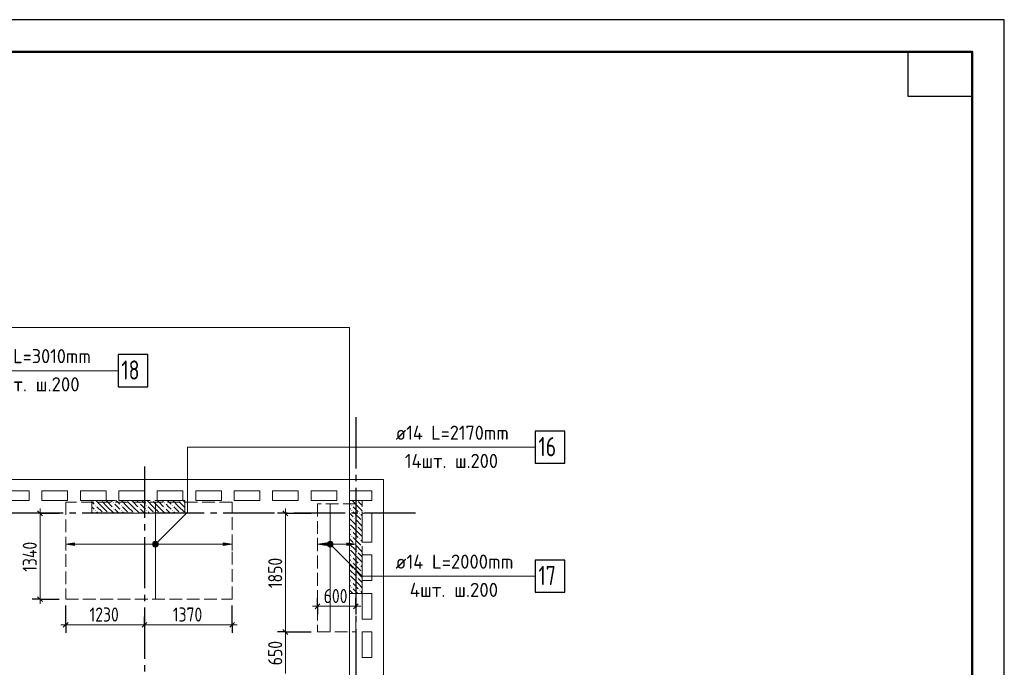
# Model space of a CAD drawing. Header units: millimetres. Extents: x 0 to 61017, y 0 to 42000.
# Tile 24 of 24: x 44032 to 59400, y 31898 to 42000. Entities that reach past the tile are written whole.
import ezdxf

# ---------------------------------------------------------------- set-up
doc = ezdxf.new("R2010")
doc.units = ezdxf.units.MM
doc.linetypes.add('______2', pattern=[270, 200, -70])
doc.linetypes.add('______5', pattern=[1100, 800, -100, 100, -100])
for name, color, linetype, lineweight in [('Standard', 7, 'Continuous', 25), ('ДОП Верх по У', 7, 'Continuous', 25), ('ЖБ Пилон', 180, 'Continuous', 25), ('Оси', 40, '______5', 18), ('Позиционная метка номер позиции', 7, 'Continuous', 13), ('Примечания', 7, 'Continuous', 25)]:
    doc.layers.add(name, color=color, linetype=linetype, lineweight=lineweight)
doc.layers.add('ЖБ Перекрытие верхний уровень', color=7, linetype='Continuous', lineweight=25, true_color=0xe0e0ff)
doc.styles.add('GOST 2.304-81', font='txt')
doc.styles.add('ISOCPEUR', font='txt')

msp = doc.modelspace()

# ---------------------------------------------------------------- hatches: boundary and pattern name
at = {"layer": 'ДОП Верх по У', "linetype": 'Continuous', "lineweight": 13, "transparency": 33554687}
for points in [[(44890, 33799), (44750, 33819), (44890, 33839)], [(48820, 33799), (48680, 33819), (48820, 33839)]]:
    msp.add_hatch(color=7, dxfattribs=at).paths.add_polyline_path(points, flags=16)
for points in [[(46118, 33800), (46118, 33838), (46112, 33819)], [(46118, 33838), (46131, 33787), (46131, 33851)], [(46118, 33838), (46118, 33800), (46131, 33787)], [(46131, 33851), (46150, 33782), (46150, 33857)], [(46131, 33851), (46131, 33787), (46150, 33782)], [(46150, 33857), (46150, 33782), (46169, 33787)], [(46150, 33857), (46169, 33787), (46169, 33851)], [(46169, 33851), (46169, 33787), (46182, 33800)], [(46169, 33851), (46182, 33800), (46182, 33838)], [(46182, 33838), (46182, 33800), (46187, 33819)], [(47210, 33799), (47350, 33819), (47210, 33839)], [(48848, 33800), (48848, 33838), (48842, 33819)], [(48848, 33838), (48861, 33787), (48861, 33851)], [(48848, 33838), (48848, 33800), (48861, 33787)], [(48861, 33851), (48880, 33782), (48880, 33857)], [(48861, 33851), (48861, 33787), (48880, 33782)], [(48880, 33857), (48880, 33782), (48899, 33787)], [(48880, 33857), (48899, 33787), (48899, 33851)], [(48899, 33851), (48899, 33787), (48912, 33800)], [(48899, 33851), (48912, 33800), (48912, 33838)], [(48912, 33838), (48912, 33800), (48917, 33819)], [(49140, 33799), (49280, 33819), (49140, 33839)]]:
    msp.add_hatch(color=7, dxfattribs=at).paths.add_polyline_path(points)
at = {"layer": 'ЖБ Пилон', "linetype": 'Continuous', "lineweight": 18, "transparency": 33554687}
for points in [[(45210, 34423), (45217, 34430), (45223, 34423), (45217, 34417)], [(45300, 34500), (45297, 34497), (45294, 34500)], [(45490, 34463), (45497, 34470), (45503, 34463), (45497, 34457)], [(45610, 34423), (45617, 34430), (45623, 34423), (45617, 34417)], [(45700, 34500), (45697, 34497), (45694, 34500)], [(45890, 34463), (45897, 34470), (45903, 34463), (45897, 34457)], [(46010, 34423), (46017, 34430), (46023, 34423), (46017, 34417)], [(46100, 34500), (46097, 34497), (46094, 34500)], [(46290, 34463), (46297, 34470), (46303, 34463), (46297, 34457)], [(46410, 34423), (46417, 34430), (46423, 34423), (46417, 34417)], [(46500, 34500), (46497, 34497), (46494, 34500)], [(49210, 34423), (49217, 34430), (49223, 34423), (49217, 34417)], [(49300, 34500), (49297, 34497), (49294, 34500)], [(45210, 34343), (45217, 34350), (45223, 34343), (45217, 34337)], [(45330, 34303), (45337, 34310), (45343, 34303), (45340, 34300), (45334, 34300)], [(45410, 34303), (45417, 34310), (45423, 34303), (45420, 34300), (45414, 34300)], [(45490, 34383), (45497, 34390), (45503, 34383), (45497, 34377)], [(45610, 34343), (45617, 34350), (45623, 34343), (45617, 34337)], [(45730, 34303), (45737, 34310), (45743, 34303), (45740, 34300), (45734, 34300)], [(45810, 34303), (45817, 34310), (45823, 34303), (45820, 34300), (45814, 34300)], [(45890, 34383), (45897, 34390), (45903, 34383), (45897, 34377)], [(46010, 34343), (46017, 34350), (46023, 34343), (46017, 34337)], [(46130, 34303), (46137, 34310), (46143, 34303), (46140, 34300), (46134, 34300)], [(46210, 34303), (46217, 34310), (46223, 34303), (46220, 34300), (46214, 34300)], [(46290, 34383), (46297, 34390), (46303, 34383), (46297, 34377)], [(46410, 34343), (46417, 34350), (46423, 34343), (46417, 34337)], [(46530, 34303), (46537, 34310), (46543, 34303), (46540, 34300), (46534, 34300)], [(49210, 34343), (49217, 34350), (49223, 34343), (49217, 34337)], [(49330, 34303), (49337, 34310), (49343, 34303), (49337, 34297)], [(49180, 34147), (49183, 34143), (49180, 34140)], [(49250, 34223), (49257, 34230), (49263, 34223), (49257, 34217)], [(49370, 34183), (49377, 34190), (49380, 34187), (49380, 34180), (49377, 34177)], [(49210, 34023), (49217, 34030), (49223, 34023), (49217, 34017)], [(49290, 34103), (49297, 34110), (49303, 34103), (49297, 34097)], [(49210, 33943), (49217, 33950), (49223, 33943), (49217, 33937)], [(49250, 33823), (49257, 33830), (49263, 33823), (49257, 33817)], [(49330, 33903), (49337, 33910), (49343, 33903), (49337, 33897)], [(49180, 33747), (49183, 33743), (49180, 33740)], [(49290, 33703), (49297, 33710), (49303, 33703), (49297, 33697)], [(49370, 33783), (49377, 33790), (49380, 33787), (49380, 33780), (49377, 33777)], [(49210, 33623), (49217, 33630), (49223, 33623), (49217, 33617)], [(49210, 33543), (49217, 33550), (49223, 33543), (49217, 33537)], [(49330, 33503), (49337, 33510), (49343, 33503), (49337, 33497)], [(49250, 33423), (49257, 33430), (49263, 33423), (49257, 33417)], [(49370, 33383), (49377, 33390), (49380, 33387), (49380, 33380), (49377, 33377)], [(49180, 33347), (49183, 33343), (49180, 33340)], [(49210, 33223), (49217, 33230), (49223, 33223), (49217, 33217)], [(49290, 33303), (49297, 33310), (49303, 33303), (49297, 33297)], [(49210, 33143), (49217, 33150), (49223, 33143), (49217, 33137)], [(49330, 33103), (49337, 33110), (49343, 33103), (49337, 33097)]]:
    msp.add_hatch(color=7, dxfattribs=at).paths.add_polyline_path(points, flags=16)
at = {"layer": 'Позиционная метка номер позиции', "linetype": 'Continuous', "lineweight": 13, "transparency": 33554687}
for points in [[(46107, 33830), (46182, 33787), (46118, 33851)], [(46107, 33808), (46161, 33776), (46107, 33830)], [(46107, 33830), (46161, 33776), (46182, 33787)], [(46118, 33851), (46193, 33808), (46139, 33862)], [(46118, 33851), (46182, 33787), (46193, 33808)], [(46139, 33862), (46193, 33808), (46193, 33830)], [(46139, 33862), (46193, 33830), (46161, 33862)], [(46161, 33862), (46193, 33830), (46182, 33851)], [(48837, 33830), (48869, 33862), (48848, 33851)], [(48869, 33862), (48837, 33830), (48837, 33808)], [(48869, 33862), (48837, 33808), (48891, 33862)], [(48891, 33862), (48837, 33808), (48848, 33787)], [(48891, 33862), (48848, 33787), (48912, 33851)], [(48912, 33851), (48848, 33787), (48869, 33776)], [(48912, 33851), (48869, 33776), (48923, 33830)], [(48923, 33830), (48869, 33776), (48891, 33776)], [(48923, 33830), (48891, 33776), (48923, 33808)], [(46139, 33776), (46107, 33808), (46118, 33787)], [(46107, 33808), (46139, 33776), (46161, 33776)], [(48923, 33808), (48891, 33776), (48912, 33787)]]:
    msp.add_hatch(color=7, dxfattribs=at).paths.add_polyline_path(points)

# ---------------------------------------------------------------- linework, layer by layer
at = {"layer": 'Standard', "color": 251, "linetype": 'Continuous', "lineweight": -3, "true_color": 0x656565, "transparency": 33554687}
for p, q in [((44350, 34300), (44225, 34300)), ((44350, 34300), (44475, 34300)), ((44350, 34300), (44650, 34300)), ((48180, 34300), (48055, 34300)), ((48180, 34300), (48305, 34300)), ((48180, 34300), (48580, 34300)), ((44350, 32961), (44225, 32961)), ((44350, 32961), (44475, 32961)), ((44350, 32961), (44650, 32961)), ((48680, 32850), (48680, 32975)), ((49280, 32850), (49280, 32975)), ((44750, 32561), (44750, 32861)), ((47350, 32561), (47350, 32861)), ((48680, 32850), (48680, 32725)), ((48680, 32850), (48680, 32850)), ((49280, 32850), (49280, 32725)), ((49280, 32850), (49280, 32850)), ((44750, 32561), (44750, 32686)), ((45980, 32561), (45980, 32686)), ((47350, 32561), (47350, 32686)), ((44750, 32561), (44750, 32436)), ((45980, 32561), (45980, 32436)), ((45980, 32561), (45980, 32561)), ((47350, 32561), (47350, 32436)), ((48180, 32450), (48055, 32450)), ((48180, 32450), (48305, 32450)), ((48180, 32450), (48580, 32450))]:
    msp.add_line(p, q, dxfattribs=at)
at = {"layer": 'Standard', "color": 7, "linetype": 'Continuous', "lineweight": 25, "transparency": 33554687}
for p, q in [((44312, 34338), (44388, 34262)), ((48142, 34338), (48217, 34262)), ((44312, 32999), (44388, 32923)), ((48642, 32812), (48717, 32888)), ((49242, 32812), (49317, 32888)), ((44712, 32523), (44787, 32599)), ((45942, 32523), (46017, 32599)), ((47312, 32523), (47387, 32599)), ((48142, 32488), (48217, 32412))]:
    msp.add_line(p, q, dxfattribs=at)
at = {"layer": 'Standard', "color": 7, "linetype": 'Continuous', "lineweight": 13, "transparency": 33554687}
for p, q in [((44350, 34300), (44350, 34375)), ((48180, 34300), (48180, 34375)), ((44350, 32961), (44350, 32886)), ((48680, 32850), (48605, 32850)), ((48680, 32850), (49280, 32850)), ((49280, 32850), (49355, 32850)), ((44750, 32561), (44675, 32561)), ((44750, 32561), (45980, 32561)), ((45980, 32561), (47350, 32561)), ((47350, 32561), (47425, 32561)), ((48180, 32450), (48180, 31800))]:
    msp.add_line(p, q, dxfattribs=at)
msp.add_lwpolyline([(0, 0), (59400, 0), (59400, 42000), (0, 42000), (0, 0)], close=True, dxfattribs=at)
for points in [[(0, 42000), (0, 0), (59400, 0), (59400, 42000), (0, 42000)], [(59400, 42000), (0, 42000), (0, 0), (59400, 0), (59400, 42000)], [(59400, 42000), (0, 42000), (0, 0), (59400, 0), (59400, 42000)], [(44350, 34300), (44350, 33301), (44350, 33301), (44350, 32961)], [(48180, 34300), (48180, 33054), (48180, 33054), (48180, 32450)]]:
    msp.add_lwpolyline(points, dxfattribs=at)
at = {"layer": 'Standard', "color": 7, "linetype": 'Continuous', "lineweight": 25, "transparency": 33554687}
msp.add_lwpolyline([(0, 42000), (0, 0), (59400, 0), (59400, 42000), (0, 42000)], dxfattribs=at)
at = {"layer": 'Standard', "color": 7, "linetype": 'Continuous', "lineweight": 50, "transparency": 33554687}
msp.add_lwpolyline([(2000, 41500), (58900, 41500), (58900, 500), (2000, 500), (2000, 41500)], close=True, dxfattribs=at)
at = {"layer": 'Standard', "color": 7, "linetype": 'Continuous', "lineweight": 25, "transparency": 33554687}
msp.add_lwpolyline([(58900, 41500), (58900, 40800), (57900, 40800), (57900, 41500), (58900, 41500)], close=True, dxfattribs=at)
at = {"layer": 'Standard', "color": 254, "linetype": 'Continuous', "lineweight": 18, "true_color": 0xc4c4ff, "transparency": 33554687}
msp.add_lwpolyline([(7300, 20432), (49180, 20432), (49180, 37201), (7300, 37201), (7300, 20432)], dxfattribs=at)
at = {"layer": 'ДОП Верх по У', "color": 7, "linetype": 'Continuous', "lineweight": 13, "transparency": 33554687}
for p, q in [((43370, 36525), (45412, 36525)), ((49880, 35330), (51944, 35330)), ((49880, 33319), (51988, 33319))]:
    msp.add_line(p, q, dxfattribs=at)
at = {"layer": 'ДОП Верх по У', "color": 7, "linetype": 'Continuous', "lineweight": 18, "transparency": 33554687}
for p, q in [((46150, 32968), (46150, 34468)), ((48880, 34443), (48880, 32457))]:
    msp.add_line(p, q, dxfattribs=at)
at = {"layer": 'ДОП Верх по У', "color": 251, "linetype": 'Continuous', "lineweight": 13, "true_color": 0x494949, "transparency": 33554687}
for p, q in [((44750, 33819), (44750, 33919)), ((44750, 33819), (44890, 33839)), ((44890, 33799), (44750, 33819)), ((44750, 33819), (44750, 33719)), ((44750, 33819), (44750, 33819)), ((44890, 33839), (44890, 33799)), ((44890, 33819), (46120, 33819)), ((46150, 33857), (46150, 33857)), ((46180, 33819), (47210, 33819)), ((47350, 33819), (47210, 33839)), ((47210, 33839), (47210, 33799)), ((47210, 33799), (47350, 33819)), ((47350, 33819), (47350, 33919)), ((47350, 33819), (47350, 33719)), ((47350, 33819), (47350, 33819)), ((48680, 33819), (48680, 33919)), ((48680, 33819), (48820, 33839)), ((48820, 33799), (48680, 33819)), ((48680, 33819), (48680, 33719)), ((48680, 33819), (48680, 33819)), ((48820, 33839), (48820, 33799)), ((48820, 33819), (48850, 33819)), ((48880, 33857), (48880, 33857)), ((48910, 33819), (49140, 33819)), ((49280, 33819), (49140, 33839)), ((49140, 33839), (49140, 33799)), ((49140, 33799), (49280, 33819)), ((49280, 33819), (49280, 33919)), ((49280, 33819), (49280, 33719)), ((49280, 33819), (49280, 33819)), ((46150, 33782), (46150, 33782)), ((48880, 33782), (48880, 33782))]:
    msp.add_line(p, q, dxfattribs=at)
at = {"layer": 'ДОП Верх по У', "color": 7, "linetype": 'Continuous', "lineweight": 25, "transparency": 33554687}
for points in [[(45570, 36275), (46030, 36275), (46030, 36775), (45570, 36775), (45570, 36275)], [(52080, 35080), (52540, 35080), (52540, 35580), (52080, 35580), (52080, 35080)], [(52080, 33069), (52540, 33069), (52540, 33569), (52080, 33569), (52080, 33069)]]:
    msp.add_lwpolyline(points, dxfattribs=at)
at = {"layer": 'ДОП Верх по У', "color": 251, "linetype": 'Continuous', "lineweight": 13, "true_color": 0x494949, "transparency": 33554687}
for centre in [(46150, 33819), (48880, 33819)]:
    msp.add_circle(centre, 37.5, dxfattribs=at)
at = {"layer": 'ЖБ Перекрытие верхний уровень', "color": 7, "linetype": 'Continuous', "lineweight": 18, "transparency": 33554687}
for p, q in [((49710, 34830), (43100, 34830)), ((49710, 19870), (49710, 34830)), ((43780, 34650), (44180, 34650)), ((44180, 34650), (44180, 34500)), ((44380, 34500), (44380, 34650)), ((44380, 34650), (44780, 34650)), ((44780, 34650), (44780, 34500)), ((44980, 34500), (44980, 34650)), ((44980, 34650), (45380, 34650)), ((45380, 34650), (45380, 34500)), ((45580, 34500), (45580, 34650)), ((45580, 34650), (45980, 34650)), ((45980, 34650), (45980, 34500)), ((46180, 34500), (46180, 34650)), ((46180, 34650), (46580, 34650)), ((46580, 34650), (46580, 34500)), ((46780, 34500), (46780, 34650)), ((46780, 34650), (47180, 34650)), ((47180, 34650), (47180, 34500)), ((47380, 34500), (47380, 34650)), ((47380, 34650), (47780, 34650)), ((47780, 34650), (47780, 34500)), ((47980, 34500), (47980, 34650)), ((47980, 34650), (48380, 34650)), ((48380, 34650), (48380, 34500)), ((48580, 34500), (48580, 34650)), ((48580, 34650), (48980, 34650)), ((48980, 34650), (48980, 34500)), ((49180, 34500), (49180, 34650)), ((49180, 34650), (49530, 34650)), ((49530, 34650), (49530, 34500)), ((44180, 34500), (43780, 34500)), ((44780, 34500), (44380, 34500)), ((45380, 34500), (44980, 34500)), ((45980, 34500), (45580, 34500)), ((46580, 34500), (46180, 34500)), ((47180, 34500), (46780, 34500)), ((47780, 34500), (47380, 34500)), ((48380, 34500), (47980, 34500)), ((48980, 34500), (48580, 34500)), ((49530, 34500), (49180, 34500)), ((49380, 33850), (49380, 34300)), ((49380, 34300), (49530, 34300)), ((49530, 34300), (49530, 33850)), ((49530, 33850), (49380, 33850)), ((49380, 33250), (49380, 33650)), ((49380, 33650), (49530, 33650)), ((49530, 33650), (49530, 33250)), ((49530, 33250), (49380, 33250)), ((49380, 33050), (49530, 33050)), ((49380, 32650), (49380, 33050)), ((49530, 33050), (49530, 32650)), ((49530, 32650), (49380, 32650)), ((49380, 32050), (49380, 32450)), ((49380, 32450), (49530, 32450)), ((49530, 32450), (49530, 32050)), ((49530, 32050), (49380, 32050))]:
    msp.add_line(p, q, dxfattribs=at)
at = {"layer": 'ЖБ Пилон', "color": 253, "linetype": '______2', "lineweight": 13, "true_color": 0xa0a0a0, "transparency": 33554687}
for p, q in [((46610, 34500), (45160, 34500)), ((45160, 34500), (45160, 34300)), ((46610, 34300), (46610, 34500)), ((49380, 34500), (49180, 34500)), ((49180, 34500), (49180, 33050)), ((49380, 33050), (49380, 34500)), ((45160, 34300), (46610, 34300)), ((49180, 33050), (49380, 33050))]:
    msp.add_line(p, q, dxfattribs=at)
at = {"layer": 'ЖБ Пилон', "color": 9, "linetype": 'Continuous', "lineweight": 18, "true_color": 0xc7c7c7, "transparency": 33554687}
for p, q in [((45160, 34480), (45197, 34443)), ((45317, 34403), (45220, 34500)), ((45317, 34483), (45397, 34403)), ((45397, 34483), (45380, 34500)), ((45397, 34483), (45477, 34403)), ((45460, 34500), (45477, 34483)), ((45557, 34403), (45517, 34443)), ((45540, 34500), (45597, 34443)), ((45717, 34403), (45620, 34500)), ((45717, 34483), (45797, 34403)), ((45797, 34483), (45780, 34500)), ((45797, 34483), (45877, 34403)), ((45860, 34500), (45877, 34483)), ((45957, 34403), (45917, 34443)), ((45940, 34500), (45997, 34443)), ((46117, 34403), (46020, 34500)), ((46117, 34483), (46197, 34403)), ((46197, 34483), (46180, 34500)), ((46197, 34483), (46277, 34403)), ((46260, 34500), (46277, 34483)), ((46357, 34403), (46317, 34443)), ((46340, 34500), (46397, 34443)), ((46517, 34403), (46420, 34500)), ((46517, 34483), (46597, 34403)), ((46597, 34483), (46580, 34500)), ((46597, 34483), (46610, 34470)), ((49180, 34460), (49197, 34443)), ((49317, 34403), (49220, 34500)), ((49317, 34483), (49380, 34420)), ((45197, 34363), (45160, 34400)), ((45160, 34320), (45180, 34300)), ((45237, 34403), (45317, 34323)), ((45237, 34323), (45260, 34300)), ((45317, 34403), (45397, 34323)), ((45397, 34403), (45500, 34300)), ((45517, 34363), (45580, 34300)), ((45597, 34363), (45557, 34403)), ((45637, 34403), (45717, 34323)), ((45637, 34323), (45660, 34300)), ((45717, 34403), (45797, 34323)), ((45797, 34403), (45900, 34300)), ((45917, 34363), (45980, 34300)), ((45997, 34363), (45957, 34403)), ((46037, 34403), (46117, 34323)), ((46037, 34323), (46060, 34300)), ((46117, 34403), (46197, 34323)), ((46197, 34403), (46300, 34300)), ((46317, 34363), (46380, 34300)), ((46397, 34363), (46357, 34403)), ((46437, 34403), (46517, 34323)), ((46437, 34323), (46460, 34300)), ((46517, 34403), (46597, 34323)), ((46597, 34403), (46610, 34390)), ((49197, 34363), (49180, 34380)), ((49180, 34300), (49237, 34243)), ((49237, 34403), (49317, 34323)), ((49237, 34323), (49357, 34203)), ((49317, 34403), (49380, 34340)), ((49380, 34260), (49357, 34283)), ((49180, 34220), (49277, 34123)), ((49317, 34003), (49197, 34123)), ((49380, 34100), (49277, 34203)), ((49180, 34060), (49197, 34043)), ((49197, 33963), (49180, 33980)), ((49237, 34003), (49317, 33923)), ((49317, 34083), (49380, 34020)), ((49317, 34003), (49380, 33940)), ((49180, 33900), (49237, 33843)), ((49180, 33820), (49277, 33723)), ((49237, 33923), (49357, 33803)), ((49380, 33860), (49357, 33883)), ((49180, 33660), (49197, 33643)), ((49317, 33603), (49197, 33723)), ((49380, 33700), (49277, 33803)), ((49317, 33683), (49380, 33620)), ((49197, 33563), (49180, 33580)), ((49237, 33603), (49317, 33523)), ((49237, 33523), (49357, 33403)), ((49317, 33603), (49380, 33540)), ((49180, 33500), (49237, 33443)), ((49180, 33420), (49277, 33323)), ((49380, 33300), (49277, 33403)), ((49380, 33460), (49357, 33483)), ((49180, 33260), (49197, 33243)), ((49317, 33203), (49197, 33323)), ((49237, 33203), (49317, 33123)), ((49317, 33283), (49380, 33220)), ((49317, 33203), (49380, 33140)), ((49197, 33163), (49180, 33180)), ((49180, 33100), (49230, 33050)), ((49237, 33123), (49310, 33050)), ((49380, 33060), (49357, 33083))]:
    msp.add_line(p, q, dxfattribs=at)
at = {"layer": 'Оси', "color": 8, "linetype": '______5', "lineweight": -3, "transparency": 33554687}
for p, q in [((49280, 35800), (49280, 15970)), ((45980, 35030), (45980, 15970)), ((50210, 34300), (3600, 34300)), ((50210, 34300), (3600, 34300))]:
    msp.add_line(p, q, dxfattribs=at)
at = {"layer": 'Позиционная метка номер позиции', "color": 7, "linetype": 'Continuous', "lineweight": 13, "transparency": 33554687}
for p, q in [((46118, 33851), (46118, 33851)), ((46182, 33851), (46182, 33851)), ((48848, 33851), (48848, 33851)), ((48912, 33851), (48912, 33851)), ((46118, 33787), (46118, 33787)), ((46182, 33787), (46182, 33787)), ((48848, 33787), (48848, 33787)), ((48912, 33787), (48912, 33787))]:
    msp.add_line(p, q, dxfattribs=at)
for points in [[(39870, 36025), (40370, 36525), (45570, 36525)], [(46150, 33819), (46650, 34319), (46650, 35330), (52080, 35330)], [(48880, 33819), (49380, 33319), (52080, 33319)]]:
    msp.add_lwpolyline(points, dxfattribs=at)
for centre in [(46150, 33819), (48880, 33819)]:
    msp.add_circle(centre, 45, dxfattribs=at)
at = {"layer": 'Примечания', "color": 7, "linetype": '______2', "lineweight": 18, "transparency": 33554687}
for p, q in [((47350, 34475), (44750, 34475)), ((44750, 34475), (44750, 32961)), ((47350, 32961), (47350, 34475)), ((49280, 34450), (48680, 34450)), ((48680, 34450), (48680, 32450)), ((49280, 32450), (49280, 34450)), ((44750, 32961), (47350, 32961)), ((48680, 32450), (49280, 32450))]:
    msp.add_line(p, q, dxfattribs=at)

# ---------------------------------------------------------------- texts
at = {"layer": 'Standard', "color": 7, "linetype": 'Continuous', "lineweight": 25, "transparency": 33554687, "char_height": 220, "attachment_point": 7, "rotation": 90, "style": 'GOST 2.304-81'}
for s, insert, width in [('1340', (44300, 33388), 610.17), ('1850', (48130, 33133), 610.16), ('650', (48130, 31930), 516.38)]:
    msp.add_mtext(s, dxfattribs=dict(at, insert=insert, width=width))
at = {"layer": 'Standard', "color": 7, "linetype": 'Continuous', "lineweight": 25, "transparency": 33554687, "char_height": 220, "attachment_point": 7, "style": 'GOST 2.304-81'}
for s, insert, width in [('600', (48777, 32900), 531.97), ('1230', (45123, 32611), 610.16), ('1370', (46423, 32611), 610.16)]:
    msp.add_mtext(s, dxfattribs=dict(at, insert=insert, width=width))
at = {"layer": 'ДОП Верх по У', "color": 7, "linetype": 'Continuous', "lineweight": 13, "transparency": 33554687, "attachment_point": 7, "style": 'ISOCPEUR'}
for s, insert, char_height, width in [('\\W0.94;ø12 L=3010mm ', (43390, 36642), 220, 2104.38), ('\\W0.75;18', (45620, 36385), 300, 472.27), ('\\W0.97;8шт. ш.200 ', (43588, 36202), 220, 1712.32), ('\\W0.94;ø14 L=2170mm ', (49900, 35447), 220, 2126.49), ('\\W0.75;16', (52130, 35190), 300, 472.29), ('\\W0.95;14шт. ш.200 ', (50043, 35007), 220, 1842.01), ('\\W0.96;ø14 L=2000mm ', (49900, 33436), 220, 2172.6), ('\\W0.75;17', (52130, 33179), 300, 472.29), ('\\W0.97;4шт. ш.200 ', (50120, 32996), 220, 1734.41)]:
    msp.add_mtext(s, dxfattribs=dict(at, insert=insert, char_height=char_height, width=width))

doc.saveas('drawing.dxf')
